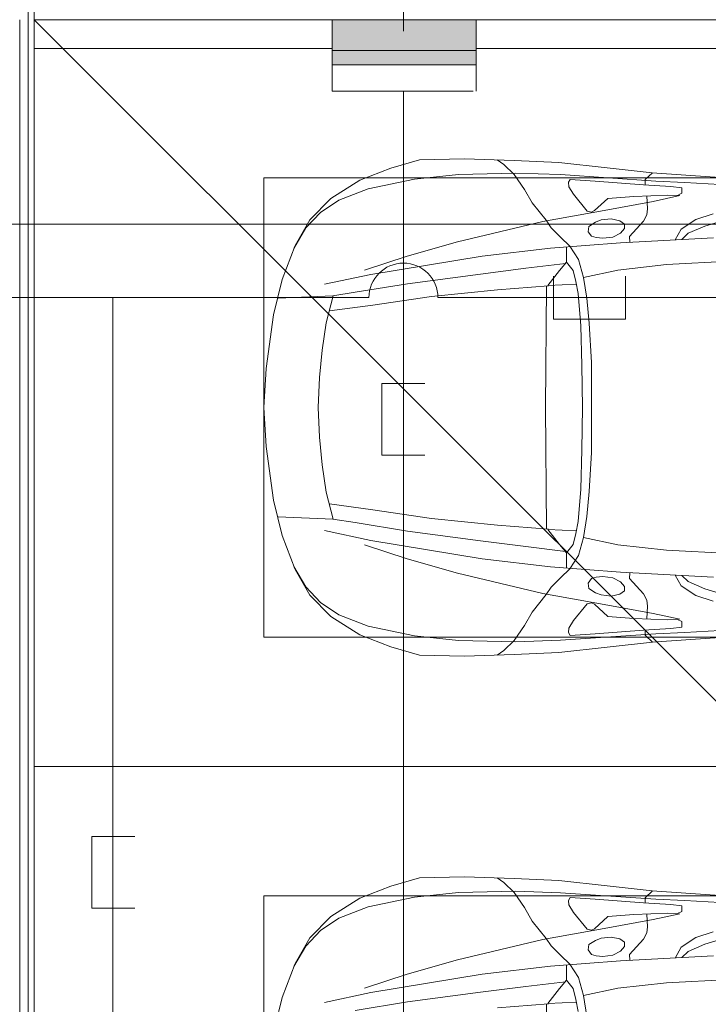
# Model space of a CAD drawing. Header units: millimetres. Extents: x -32229 to 169101, y -13689 to 125138.
# Tile 255 of 256: x 89155 to 91551, y 68272 to 71700. Entities that reach past the tile are written whole.
import ezdxf

# ---------------------------------------------------------------- set-up
doc = ezdxf.new("R2010")
doc.units = ezdxf.units.MM
for name, color, linetype, lineweight in [('A-____-NOTE-TEXT', 5, 'Continuous', 18), ('A-DETL-____-THIN', 7, 'Continuous', 9), ('A-DETL-GENF-OTLN', 7, 'Continuous', 18), ('A-FLOR-____-OTLN', 7, 'Continuous', 18), ('A-GENM-____-OTLN', 7, 'Continuous', 18), ('C-PRKG-____-OTLN', 7, 'Continuous', 18), ('S-COLS-____-MCUT', 7, 'Continuous', 40)]:
    doc.layers.add(name, color=color, linetype=linetype, lineweight=lineweight)
doc.layers.add('A-DETL-____-OTLN', color=7, linetype='Continuous', lineweight=9, true_color=0x00a600)

# ---------------------------------------------------------------- blocks, each defined once
blk = doc.blocks.new('АР_Машиноместо - 4900x2400_М__5300х2500_-V21--01 ЭМ')
at = {"layer": 'A-DETL-GENF-OTLN', "color": 253, "lineweight": 13, "true_color": 0xaaaaaa}
for p, q in [((446, -2964.8), (456.1, -2818.3)), ((618.7, -2966.7), (604.4, -2919.4)), ((659.3, -2936), (676.4, -3260.1)), ((432.8, -3149.3), (446, -2964.8)), ((643.6, -3024.6), (618.7, -2966.7)), ((485.6, -3046.1), (480.8, -3085)), ((504.5, -3046.6), (485.6, -3046.1)), ((512.2, -3061.4), (504.5, -3046.6)), ((665.1, -3046.1), (643.6, -3024.6)), ((480.8, -3085), (474.8, -3179.9)), ((510.9, -3094.6), (512.2, -3061.4)), ((515.3, -3213.7), (510.9, -3094.6)), ((415.7, -3305.9), (432.8, -3149.3)), ((456.9, -3174.2), (432.9, -3148.3)), ((475.2, -3173.5), (456.9, -3174.2)), ((474.8, -3179.9), (462.2, -3347.3)), ((558.4, -3165.4), (513.6, -3168)), ((579.5, -3167.7), (558.4, -3165.4)), ((601.7, -3179.4), (579.5, -3167.7)), ((654.5, -3228.1), (601.7, -3179.4)), ((522.2, -3303.2), (515.3, -3213.7)), ((612.1, -3245.7), (599.8, -3262.3)), ((626.8, -3246.1), (612.1, -3245.7)), ((643.2, -3259.9), (626.8, -3246.1)), ((674.6, -3227.6), (654.5, -3228.1)), ((599.8, -3262.3), (593.6, -3292.5)), ((657.2, -3286.3), (643.2, -3259.9)), ((661.1, -3321.2), (657.2, -3286.3)), ((676.4, -3260.1), (695.7, -3502.8)), ((397.1, -3474.2), (415.7, -3305.9)), ((564.6, -3349.7), (522.2, -3303.2)), ((593.6, -3292.5), (597.1, -3327.4)), ((658.7, -3344.5), (661.1, -3321.2)), ((462.2, -3347.3), (456.6, -3434.5)), ((569.7, -3360.7), (564.6, -3349.7)), ((597.1, -3327.4), (605.2, -3346.8)), ((605.2, -3346.8), (620, -3369.3)), ((654.1, -3360.7), (658.7, -3344.5)), ((508, -3422.8), (566.8, -3375.1)), ((566.8, -3375.1), (569.7, -3360.7)), ((620, -3369.3), (638.7, -3372.5)), ((638.7, -3372.5), (654.1, -3360.7)), ((481.5, -3439.1), (508, -3422.8)), ((773, -3424.2), (744.1, -3447.2)), ((811.1, -3414.8), (773, -3424.2)), ((853.3, -3407.2), (811.1, -3414.8)), ((825.6, -3512.1), (821, -3413)), ((456.6, -3434.5), (466.2, -3441.1)), ((466.2, -3441.1), (481.5, -3439.1)), ((690.2, -3433.7), (654.7, -3470.4)), ((744.1, -3447.2), (691.3, -3447.2)), ((744.3, -3447), (773.2, -3472.4)), ((390.2, -3630), (397.1, -3474.2)), ((654.7, -3470.4), (624.9, -3501.2)), ((773.2, -3472.4), (825.6, -3512.1)), ((598.3, -3518.6), (537.9, -3567)), ((624.9, -3501.2), (598.3, -3518.6)), ((840.1, -3687.8), (826.6, -3509.6)), ((1250, -3520.1), (827.2, -3517.2)), ((491.4, -3594.2), (438.6, -3629.8)), ((537.9, -3567), (491.4, -3594.2)), ((384, -3802.9), (390.2, -3630)), ((438.6, -3629.8), (403.8, -3665.5)), ((403.8, -3665.5), (388.1, -3688.4)), ((387.4, -3958.4), (384, -3802.9)), ((416.4, -4059.2), (387.4, -3958.4)), ((458.6, -4167), (416.4, -4059.2)), ((522.5, -4267.9), (458.6, -4167)), ((596.3, -4340.6), (522.5, -4267.9)), ((686, -4391.6), (596.3, -4340.6)), ((804.4, -4436.7), (686, -4391.6)), ((927, -4466.6), (804.4, -4436.7))]:
    blk.add_line(p, q, dxfattribs=at)
at = {"layer": 'A-DETL-GENF-OTLN', "color": 254, "lineweight": 13, "true_color": 0xd4d4d4}
for p, q in [((737.8, -2818.3), (752.8, -3099)), ((466.3, -3036.3), (473.9, -2913.7)), ((575.7, -2937.4), (595.2, -2997.9)), ((595.2, -2997.9), (629, -3048.1)), ((462, -3136.6), (466.3, -3036.3)), ((629, -3048.1), (666.7, -3069.7)), ((512.5, -3053.2), (532.7, -3145.9)), ((752.8, -3099), (771.7, -3268.5)), ((439.5, -3468.5), (462, -3136.6)), ((532.7, -3145.9), (564, -3316.2)), ((771.7, -3268.5), (797.1, -3388.2)), ((564, -3316.2), (602.3, -3530.2)), ((797.1, -3388.2), (734.6, -3405.8)), ((870, -3377.1), (797.1, -3388.2)), ((734.6, -3405.8), (688.5, -3435.5)), ((749.1, -3450.8), (765.5, -3589.1)), ((434.2, -3623.7), (439.5, -3468.5)), ((602.3, -3530.2), (673.6, -3827.1)), ((695.7, -3502.8), (723.2, -3741.5)), ((765.5, -3589.1), (785.7, -3746.6)), ((438.6, -3823.4), (434.2, -3623.7)), ((723.2, -3741.5), (786.9, -4128.3)), ((785.7, -3746.6), (819.4, -4000.8)), ((454.7, -3976.8), (438.6, -3823.4)), ((673.6, -3827.1), (722.7, -4001.8)), ((488.6, -4138.1), (454.7, -3976.8)), ((722.7, -4001.8), (771.7, -4149.8)), ((819.4, -4000.8), (849, -4182.8)), ((527.8, -4239.8), (488.6, -4138.1)), ((786.9, -4128.3), (821.1, -4289.8)), ((571.5, -4303.1), (527.8, -4239.8)), ((625, -4354.8), (571.5, -4303.1)), ((696.3, -4395.8), (625, -4354.8))]:
    blk.add_line(p, q, dxfattribs=at)
at = {"layer": 'C-PRKG-____-OTLN', "color": 253, "lineweight": 13, "true_color": 0xaaaaaa}
for p, q in [((0, 0), (0, -5300)), ((450, -800), (450, -4500)), ((450, -4500), (2050, -4500)), ((2500, -5300), (0, -5300))]:
    blk.add_line(p, q, dxfattribs=at)
blk = doc.blocks.new('АР_Машиноместо - 4900x2400_М__5300х2500_-V22--01 ЭМ')
at = {"layer": 'A-DETL-GENF-OTLN', "color": 253, "lineweight": 13, "true_color": 0xaaaaaa}
for p, q in [((446, -2964.8), (456.1, -2818.3)), ((2054, -2964.8), (2043.9, -2818.3)), ((618.7, -2966.7), (604.4, -2919.4)), ((659.3, -2936), (676.4, -3260.1)), ((1840.7, -2936), (1823.6, -3260.1)), ((1881.3, -2966.7), (1895.6, -2919.4)), ((432.8, -3149.3), (446, -2964.8)), ((643.6, -3024.6), (618.7, -2966.7)), ((1856.4, -3024.6), (1881.3, -2966.7)), ((2067.2, -3149.3), (2054, -2964.8)), ((485.6, -3046.1), (480.8, -3085)), ((504.5, -3046.6), (485.6, -3046.1)), ((512.2, -3061.4), (504.5, -3046.6)), ((665.1, -3046.1), (643.6, -3024.6)), ((1834.9, -3046.1), (1856.4, -3024.6)), ((1987.8, -3061.4), (1995.5, -3046.6)), ((1995.5, -3046.6), (2014.4, -3046.1)), ((2014.4, -3046.1), (2019.2, -3085)), ((480.8, -3085), (474.8, -3179.9)), ((510.9, -3094.6), (512.2, -3061.4)), ((1989.1, -3094.6), (1987.8, -3061.4)), ((2019.2, -3085), (2025.2, -3179.9)), ((515.3, -3213.7), (510.9, -3094.6)), ((1984.7, -3213.7), (1989.1, -3094.6)), ((415.7, -3305.9), (432.8, -3149.3)), ((456.9, -3174.2), (432.9, -3148.3)), ((2043.1, -3174.2), (2067.1, -3148.3)), ((2084.3, -3305.9), (2067.1, -3148.3)), ((475.2, -3173.5), (456.9, -3174.2)), ((474.8, -3179.9), (462.2, -3347.3)), ((558.4, -3165.4), (513.6, -3168)), ((579.5, -3167.7), (558.4, -3165.4)), ((601.7, -3179.4), (579.5, -3167.7)), ((654.5, -3228.1), (601.7, -3179.4)), ((1845.5, -3228.1), (1898.3, -3179.4)), ((1898.3, -3179.4), (1920.5, -3167.7)), ((1920.5, -3167.7), (1941.6, -3165.4)), ((1941.6, -3165.4), (1986.4, -3168)), ((2024.8, -3173.5), (2043.1, -3174.2)), ((2025.2, -3179.9), (2037.8, -3347.3)), ((522.2, -3303.2), (515.3, -3213.7)), ((1977.8, -3303.2), (1984.7, -3213.7)), ((612.1, -3245.7), (599.8, -3262.3)), ((626.8, -3246.1), (612.1, -3245.7)), ((643.2, -3259.9), (626.8, -3246.1)), ((674.6, -3227.6), (654.5, -3228.1)), ((1825.4, -3227.6), (1845.5, -3228.1)), ((1856.8, -3259.9), (1873.2, -3246.1)), ((1873.2, -3246.1), (1887.9, -3245.7)), ((1887.9, -3245.7), (1900.2, -3262.3)), ((599.8, -3262.3), (593.6, -3292.5)), ((657.2, -3286.3), (643.2, -3259.9)), ((661.1, -3321.2), (657.2, -3286.3)), ((676.4, -3260.1), (695.7, -3502.8)), ((1823.6, -3260.1), (1804.3, -3502.8)), ((1838.9, -3321.2), (1842.8, -3286.3)), ((1842.8, -3286.3), (1856.8, -3259.9)), ((1900.2, -3262.3), (1906.4, -3292.5)), ((397.1, -3474.2), (415.7, -3305.9)), ((564.6, -3349.7), (522.2, -3303.2)), ((593.6, -3292.5), (597.1, -3327.4)), ((658.7, -3344.5), (661.1, -3321.2)), ((1841.3, -3344.5), (1838.9, -3321.2)), ((1906.4, -3292.5), (1902.9, -3327.4)), ((1935.4, -3349.7), (1977.8, -3303.2)), ((2102.9, -3474.2), (2084.3, -3305.9)), ((462.2, -3347.3), (456.6, -3434.5)), ((569.7, -3360.7), (564.6, -3349.7)), ((597.1, -3327.4), (605.2, -3346.8)), ((605.2, -3346.8), (620, -3369.3)), ((654.1, -3360.7), (658.7, -3344.5)), ((1845.9, -3360.7), (1841.3, -3344.5)), ((1894.8, -3346.8), (1880, -3369.3)), ((1902.9, -3327.4), (1894.8, -3346.8)), ((1930.3, -3360.7), (1935.4, -3349.7)), ((2037.8, -3347.3), (2043.4, -3434.5)), ((508, -3422.8), (566.8, -3375.1)), ((566.8, -3375.1), (569.7, -3360.7)), ((620, -3369.3), (638.7, -3372.5)), ((638.7, -3372.5), (654.1, -3360.7)), ((1250, -3391.3), (1102.5, -3394.3)), ((1250, -3391.3), (1397.5, -3394.3)), ((1861.3, -3372.5), (1845.9, -3360.7)), ((1880, -3369.3), (1861.3, -3372.5)), ((1933.2, -3375.1), (1930.3, -3360.7)), ((1992, -3422.8), (1933.2, -3375.1)), ((481.5, -3439.1), (508, -3422.8)), ((773, -3424.2), (744.1, -3447.2)), ((811.1, -3414.8), (773, -3424.2)), ((853.3, -3407.2), (811.1, -3414.8)), ((825.6, -3512.1), (821, -3413)), ((965.3, -3397.8), (853.3, -3407.2)), ((1102.5, -3394.3), (965.3, -3397.8)), ((1397.5, -3394.3), (1534.7, -3397.8)), ((1534.7, -3397.8), (1646.7, -3407.2)), ((1646.7, -3407.2), (1688.9, -3414.8)), ((1674.4, -3512.1), (1679, -3413)), ((1688.9, -3414.8), (1727, -3424.2)), ((1727, -3424.2), (1755.7, -3447)), ((2018.5, -3439.1), (1992, -3422.8)), ((456.6, -3434.5), (466.2, -3441.1)), ((466.2, -3441.1), (481.5, -3439.1)), ((690.2, -3433.7), (654.7, -3470.4)), ((744.1, -3447.2), (691.3, -3447.2)), ((744.3, -3447), (773.2, -3472.4)), ((1755.7, -3447), (1726.8, -3472.4)), ((1755.7, -3447.2), (1808.7, -3447.2)), ((1809.8, -3433.7), (1845.3, -3470.4)), ((2033.8, -3441.1), (2018.5, -3439.1)), ((2043.4, -3434.5), (2033.8, -3441.1)), ((390.2, -3630), (397.1, -3474.2)), ((654.7, -3470.4), (624.9, -3501.2)), ((773.2, -3472.4), (825.6, -3512.1)), ((1726.8, -3472.4), (1674.4, -3512.1)), ((1845.3, -3470.4), (1875.1, -3501.2)), ((2109.8, -3630), (2102.9, -3474.2)), ((598.3, -3518.6), (537.9, -3567)), ((624.9, -3501.2), (598.3, -3518.6)), ((840.1, -3687.8), (826.6, -3509.6)), ((1250, -3520.1), (827.2, -3517.2)), ((1250, -3520.1), (1672.8, -3517.2)), ((1659.9, -3687.8), (1673.4, -3509.6)), ((1875.1, -3501.2), (1901.7, -3518.6)), ((1901.7, -3518.6), (1962.1, -3567)), ((491.4, -3594.2), (438.6, -3629.8)), ((537.9, -3567), (491.4, -3594.2)), ((1962.1, -3567), (2008.6, -3594.2)), ((2008.6, -3594.2), (2061.4, -3629.8)), ((384, -3802.9), (390.2, -3630)), ((438.6, -3629.8), (403.8, -3665.5)), ((2061.4, -3629.8), (2096.2, -3665.5)), ((2116, -3802.9), (2109.8, -3630)), ((403.8, -3665.5), (388.1, -3688.4)), ((2096.2, -3665.5), (2111.9, -3688.4)), ((863.9, -3917.5), (840.1, -3687.8)), ((1636.1, -3917.5), (1659.9, -3687.8)), ((387.4, -3958.4), (384, -3802.9)), ((2112.6, -3958.4), (2116, -3802.9)), ((893.6, -4121.6), (863.9, -3917.5)), ((1606.4, -4121.6), (1636.1, -3917.5)), ((416.4, -4059.2), (387.4, -3958.4)), ((2083.6, -4059.2), (2112.6, -3958.4)), ((458.6, -4167), (416.4, -4059.2)), ((2041.4, -4167), (2083.6, -4059.2)), ((914, -4272.5), (893.6, -4121.6)), ((1586, -4272.5), (1606.4, -4121.6)), ((522.5, -4267.9), (458.6, -4167)), ((1977.5, -4267.9), (2041.4, -4167)), ((596.3, -4340.6), (522.5, -4267.9)), ((955.5, -4283.9), (861, -4259.4)), ((861.2, -4260.3), (869.3, -4451.1)), ((1050.4, -4297.3), (955.5, -4283.9)), ((1449.6, -4297.3), (1544.5, -4283.9)), ((1544.5, -4283.9), (1639, -4259.4)), ((1638.8, -4260.3), (1630.7, -4451.1)), ((1903.7, -4340.6), (1977.5, -4267.9)), ((1146, -4306.7), (1050.4, -4297.3)), ((1250, -4312), (1146, -4306.7)), ((1250, -4312), (1354, -4306.7)), ((1354, -4306.7), (1449.6, -4297.3)), ((686, -4391.6), (596.3, -4340.6)), ((1814, -4391.6), (1903.7, -4340.6)), ((804.4, -4436.7), (686, -4391.6)), ((1695.6, -4436.7), (1814, -4391.6)), ((927, -4466.6), (804.4, -4436.7)), ((1573, -4466.6), (1695.6, -4436.7)), ((1114.6, -4493), (927, -4466.6)), ((1385.4, -4493), (1573, -4466.6)), ((1250, -4500), (1114.6, -4493)), ((1250, -4500), (1385.4, -4493))]:
    blk.add_line(p, q, dxfattribs=at)
at = {"layer": 'A-DETL-GENF-OTLN', "color": 254, "lineweight": 13, "true_color": 0xd4d4d4}
for p, q in [((737.8, -2818.3), (752.8, -3099)), ((1762.2, -2818.3), (1747.2, -3099)), ((466.3, -3036.3), (473.9, -2913.7)), ((575.7, -2937.4), (595.2, -2997.9)), ((1924.3, -2937.4), (1904.8, -2997.9)), ((2033.7, -3036.3), (2026.1, -2913.7)), ((595.2, -2997.9), (629, -3048.1)), ((1904.8, -2997.9), (1871, -3048.1)), ((462, -3136.6), (466.3, -3036.3)), ((629, -3048.1), (666.7, -3069.7)), ((1871, -3048.1), (1833.3, -3069.7)), ((2038, -3136.6), (2033.7, -3036.3)), ((512.5, -3053.2), (532.7, -3145.9)), ((1987.5, -3053.2), (1967.3, -3145.9)), ((752.8, -3099), (771.7, -3268.5)), ((1747.2, -3099), (1728.3, -3268.5)), ((439.5, -3468.5), (462, -3136.6)), ((532.7, -3145.9), (564, -3316.2)), ((1967.3, -3145.9), (1936, -3316.2)), ((2060.5, -3468.5), (2038, -3136.6)), ((771.7, -3268.5), (797.1, -3388.2)), ((1728.3, -3268.5), (1702.9, -3388.2)), ((564, -3316.2), (602.3, -3530.2)), ((1936, -3316.2), (1897.7, -3530.2)), ((797.1, -3388.2), (734.6, -3405.8)), ((870, -3377.1), (797.1, -3388.2)), ((957.1, -3368.9), (870, -3377.1)), ((1093.5, -3360.7), (957.1, -3368.9)), ((1250, -3360.7), (1093.5, -3360.7)), ((1250, -3360.7), (1406.5, -3360.7)), ((1406.5, -3360.7), (1542.9, -3368.9)), ((1542.9, -3368.9), (1630, -3377.1)), ((1630, -3377.1), (1702.9, -3388.2)), ((1702.9, -3388.2), (1765.4, -3405.8)), ((734.6, -3405.8), (688.5, -3435.5)), ((1765.4, -3405.8), (1811.5, -3435.5)), ((749.1, -3450.8), (765.5, -3589.1)), ((1750.9, -3450.8), (1734.5, -3589.1)), ((434.2, -3623.7), (439.5, -3468.5)), ((2065.8, -3623.7), (2060.5, -3468.5)), ((602.3, -3530.2), (673.6, -3827.1)), ((695.7, -3502.8), (723.2, -3741.5)), ((1804.3, -3502.8), (1776.8, -3741.5)), ((1897.7, -3530.2), (1826.4, -3827.1)), ((765.5, -3589.1), (785.7, -3746.6)), ((1734.5, -3589.1), (1714.3, -3746.6)), ((438.6, -3823.4), (434.2, -3623.7)), ((2061.4, -3823.4), (2065.8, -3623.7)), ((723.2, -3741.5), (786.9, -4128.3)), ((785.7, -3746.6), (819.4, -4000.8)), ((1714.3, -3746.6), (1680.6, -4000.8)), ((1776.8, -3741.5), (1713.1, -4128.3)), ((454.7, -3976.8), (438.6, -3823.4)), ((673.6, -3827.1), (722.7, -4001.8)), ((1826.4, -3827.1), (1777.3, -4001.8)), ((2045.3, -3976.8), (2061.4, -3823.4)), ((488.6, -4138.1), (454.7, -3976.8)), ((722.7, -4001.8), (771.7, -4149.8)), ((819.4, -4000.8), (849, -4182.8)), ((1680.6, -4000.8), (1651, -4182.8)), ((1777.3, -4001.8), (1728.3, -4149.8)), ((2011.4, -4138.1), (2045.3, -3976.8)), ((527.8, -4239.8), (488.6, -4138.1)), ((786.9, -4128.3), (821.1, -4289.8)), ((1713.1, -4128.3), (1678.9, -4289.8)), ((1972.2, -4239.8), (2011.4, -4138.1)), ((849, -4182.8), (861.2, -4260.3)), ((1651, -4182.8), (1638.8, -4260.3)), ((571.5, -4303.1), (527.8, -4239.8)), ((1928.5, -4303.1), (1972.2, -4239.8)), ((625, -4354.8), (571.5, -4303.1)), ((1875, -4354.8), (1928.5, -4303.1)), ((696.3, -4395.8), (625, -4354.8)), ((1803.7, -4395.8), (1875, -4354.8))]:
    blk.add_line(p, q, dxfattribs=at)
at = {"layer": 'C-PRKG-____-OTLN', "color": 253, "lineweight": 13, "true_color": 0xaaaaaa}
for p, q in [((0, 0), (0, -3762.1)), ((2500, 0), (2500, -5300)), ((450, -800), (450, -4500)), ((2050, -800), (2050, -4500)), ((0, -4263), (0, -5300)), ((450, -4500), (2050, -4500)), ((2500, -5300), (0, -5300))]:
    blk.add_line(p, q, dxfattribs=at)
blk = doc.blocks.new('АР-Заполнение деф_ шва - Д_ш_-4328969--01 ЭМ')
at = {"layer": 'A-GENM-____-OTLN', "color": 253, "lineweight": 13, "true_color": 0xaaaaaa}
for p, q in [((0, 25), (5200, 25)), ((0, -25), (5200, -25))]:
    blk.add_line(p, q, dxfattribs=at)
blk = doc.blocks.new('Наметкина 10_РД_АР_П_отсоединено_rvt-1--01 ЭМ')
at = {"layer": 'A-FLOR-____-OTLN', "color": 253, "lineweight": 13, "true_color": 0xaaaaaa}
for p, q in [((89185.3, 36875), (89185.3, 75296.9)), ((92617.8, 68287.5), (89205.3, 71700)), ((89205.3, 66500), (89205.3, 71700))]:
    blk.add_line(p, q, dxfattribs=at)
at = {"layer": 'S-COLS-____-MCUT', "color": 253, "lineweight": 15, "true_color": 0xaaaaaa}
for p, q in [((89205.3, 72100), (89205.3, 71700)), ((89205.3, 71700), (90242.3, 71700)), ((90743.2, 71700), (91605.3, 71700))]:
    blk.add_line(p, q, dxfattribs=at)
at = {"layer": 'A-GENM-____-OTLN', "color": 253, "lineweight": 13, "true_color": 0xaaaaaa, "rotation": 270}
blk.add_blockref('АР-Заполнение деф_ шва - Д_ш_-4328969--01 ЭМ', (89180.3, 71700), dxfattribs=at)
at = {"layer": 'C-PRKG-____-OTLN', "color": 253, "lineweight": 13, "true_color": 0xaaaaaa, "rotation": 270.0000000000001}
for name, p in [('АР_Машиноместо - 4900x2400_М__5300х2500_-V22--01 ЭМ', (94505.3, 71600)), ('АР_Машиноместо - 4900x2400_М__5300х2500_-V21--01 ЭМ', (94505.3, 69100))]:
    blk.add_blockref(name, p, dxfattribs=at)

msp = doc.modelspace()

# ---------------------------------------------------------------- hatches: boundary and pattern name
at = {"layer": 'A-____-NOTE-TEXT', "lineweight": 5, "true_color": 0x0000ff}
msp.add_hatch(color=5, dxfattribs=at).paths.add_polyline_path([(90743.2, 71543), (90743.2, 71700), (90242.3, 71700), (90242.3, 71543)])

# ---------------------------------------------------------------- linework, layer by layer
at = {"layer": 'A-____-NOTE-TEXT', "color": 5, "lineweight": 9, "true_color": 0x0000ff}
for p, q in [((90743.2, 71700), (90241.6, 71700)), ((90743.2, 71700), (90242.3, 71700)), ((90242.3, 71700), (90242.3, 71543)), ((90242.3, 71700), (90242.3, 71451.4)), ((90743.2, 71543), (90743.2, 71700)), ((90743.2, 71451.4), (90743.2, 71700)), ((90743.2, 71592.3), (90242.3, 71592.3)), ((90242.3, 71543), (90743.2, 71543)), ((90242.8, 71450.7), (90732.9, 71450.7))]:
    msp.add_line(p, q, dxfattribs=at)
at = {"layer": 'A-DETL-____-OTLN', "color": 5, "true_color": 0x0000ff}
for p, q in [((90490.4, 66750), (90490.4, 71450)), ((91012.8, 70807.4), (91012.8, 70657.4)), ((91262.8, 70657.4), (91262.8, 70807.4)), ((74532, 70732.4), (90370.4, 70732.4)), ((89479.4, 66700), (89479.4, 70732.4)), ((90610.4, 70732.4), (98934.5, 70732.4)), ((91012.8, 70657.4), (91262.8, 70657.4)), ((90565.4, 70433.7), (90415.4, 70433.7)), ((90415.4, 70433.7), (90415.4, 70183.7)), ((90415.4, 70183.7), (90565.4, 70183.7)), ((89555.8, 68856.7), (89405.8, 68856.7)), ((89405.8, 68856.7), (89405.8, 68606.7)), ((89405.8, 68606.7), (89555.8, 68606.7))]:
    msp.add_line(p, q, dxfattribs=at)
at = {"layer": 'A-DETL-____-OTLN', "color": 1, "true_color": 0xff0000}
msp.add_line((108204.9, 70987.6), (74834.9, 70987.6), dxfattribs=at)
at = {"layer": 'A-DETL-____-OTLN', "color": 5, "true_color": 0x0000ff}
msp.add_arc((90490.4, 70732.4), 120, 0, 180, dxfattribs=at)
at = {"layer": 'A-DETL-____-THIN'}
msp.add_line((90490.4, 72579.7), (90490.4, 71659.7), dxfattribs=at)

# ---------------------------------------------------------------- block references
at = {"lineweight": 5}
msp.add_blockref('Наметкина 10_РД_АР_П_отсоединено_rvt-1--01 ЭМ', (0, 0), dxfattribs=at)

doc.saveas('drawing.dxf')
